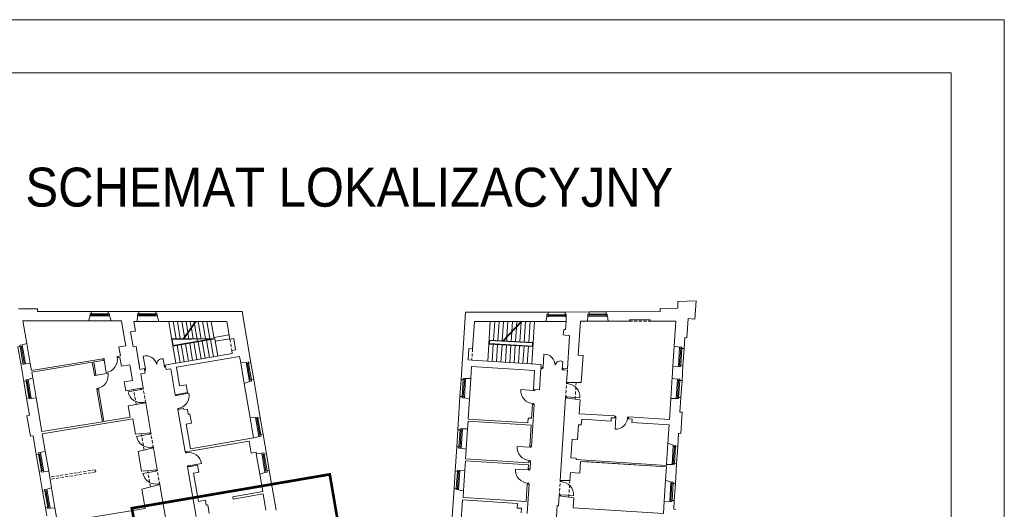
# Model space of a CAD drawing. Header units: centimetres. Extents: x 695802 to 711011, y 25963 to 44188.
# Tile 65 of 157: x 705828 to 706153, y 36101 to 36262. Entities that reach past the tile are written whole.
import ezdxf

# ---------------------------------------------------------------- set-up
doc = ezdxf.new("R2010")
doc.units = ezdxf.units.CM
doc.linetypes.add('DASHED', pattern=[19.05, 12.7, -6.35])
for name, color, linetype, lineweight in [('Drzwi i okna', 51, 'Continuous', 9), ('Opis', 102, 'Continuous', 9), ('Przekrojowa', 253, 'Continuous', 25), ('Ramka', 255, 'Continuous', 9), ('S3_obrys zakresu', 1, 'Continuous', 5), ('Widokowa', 140, 'Continuous', 9)]:
    doc.layers.add(name, color=color, linetype=linetype, lineweight=lineweight)
doc.layers.add('Obrys powierzchni', color=50, linetype='Continuous', lineweight=9, plot=False)
doc.styles.add('ARIELCE', font='arial.ttf', dxfattribs={"width": 0.9})

# ---------------------------------------------------------------- blocks, each defined once
blk = doc.blocks.new('zw$2918')
at = {"layer": 'Drzwi i okna', "color": 0, "lineweight": 0}
for p, q in [((677.6, -373.9), (670.5, -375.1)), ((671.9, -383), (678.9, -381.8)), ((679, -382.8), (677.6, -373.9)), ((678.9, -381.8), (692.5, -466.2)), ((763.4, -360), (769.2, -359.1)), ((764.8, -368.9), (763.4, -360)), ((764.7, -367.9), (770.3, -367)), ((950.2, -441.6), (936.3, -357.3)), ((1076.8, -429.8), (1067.9, -376)), ((3569.7, -430.1), (3574.6, -344.7)), ((950.2, -441.6), (943.7, -442.7)), ((951.7, -450.5), (945.2, -451.6)), ((950.2, -441.6), (951.7, -450.5)), ((1075.3, -420.9), (1081.8, -419.8)), ((1075.3, -420.9), (1076.8, -429.8)), ((1076.8, -429.8), (1083.3, -428.7)), ((3569.1, -439.1), (3562.6, -438.7)), ((3569.7, -430.1), (3563.1, -429.7)), ((3569.7, -430.1), (3569.1, -439.1)), ((3695.7, -447.3), (3698.8, -392.9)), ((3696.2, -438.3), (3695.7, -447.3)), ((3695.7, -447.3), (3702.3, -447.7)), ((3696.2, -438.3), (3702.8, -438.7)), ((615.9, -484.8), (614.8, -478.3)), ((624.8, -483.3), (615.9, -484.8)), ((620.3, -484.1), (704.4, -468.5)), ((623.8, -483.5), (622.7, -477)), ((639.5, -569), (630.7, -570.5)), ((630.7, -570.5), (631.8, -576.8)), ((639.7, -575.5), (638.6, -569.1)), ((920.3, -577.2), (836.2, -592.7)), ((919, -570.3), (920.3, -577.2)), ((919.3, -577.4), (928.1, -575.7)), ((928.1, -575.7), (926.8, -568.6)), ((3507.5, -583.5), (3422.1, -578)), ((3506.5, -583.4), (3515.4, -584)), ((3507.9, -576.5), (3507.5, -583.5)), ((3515.4, -584), (3515.9, -576.8)), ((3723.9, -538.3), (3724.4, -531.7)), ((3732.9, -538.9), (3723.9, -538.3)), ((3731.9, -538.8), (3732.4, -531.6)), ((3731.9, -538.8), (3731.9, -538.8)), ((1148.8, -617.6), (1147.7, -611.1)), ((1157.7, -616.2), (1148.8, -617.6)), ((1153.2, -616.9), (1237.4, -602)), ((1156.7, -616.3), (1155.6, -609.8)), ((3718.3, -625), (3717.9, -631.5)), ((3727.3, -625.6), (3718.3, -625)), ((3725.9, -632.7), (3726.3, -625.6)), ((3726.3, -625.6), (3811.7, -631)), ((935, -662.8), (943.9, -661.2)), ((936, -662.7), (937, -668.3)), ((943.9, -661.2), (944.9, -667)), ((1171.8, -701.9), (1162.9, -703.4)), ((1162.9, -703.4), (1164, -709.8)), ((1171.8, -708.5), (1170.8, -702.1)), ((3500.9, -670.1), (3509.9, -670.7)), ((3501.9, -670.2), (3501.5, -676.2)), ((3509.9, -670.7), (3509.5, -676.4)), ((4042.2, -762.9), (4048.6, -763.3)), ((4049.1, -755.3), (4042.6, -754.9)), ((4048.9, -758.8), (4044, -838.7)), ((4048.6, -764.3), (4049.1, -755.3)), ((4125.3, -769), (4125.9, -760)), ((4125.4, -768), (4132, -768.4)), ((4125.9, -760), (4132.5, -760.4)), ((976.6, -872), (892.5, -887.5)), ((975.4, -865.1), (976.6, -872)), ((975.6, -872.2), (984.5, -870.6)), ((984.5, -870.6), (983.2, -863.5)), ((991.4, -957.7), (1000.2, -956.1)), ((992.3, -957.5), (993.4, -963.1)), ((1000.2, -956.1), (1001.3, -961.8)), ((3483.3, -957.6), (3398, -952.1)), ((3482.3, -957.6), (3491.3, -958.1)), ((3483.8, -950.6), (3483.3, -957.6)), ((3491.3, -958.1), (3491.8, -950.9)), ((1214.4, -995), (1213.3, -988.5)), ((1223.3, -993.5), (1214.4, -995)), ((1222.3, -993.7), (1221.2, -987.2)), ((1237.4, -1079.3), (1228.5, -1080.7)), ((1228.5, -1080.7), (1229.6, -1087.1)), ((1236.4, -1079.4), (1320.8, -1065.5)), ((1237.5, -1085.8), (1236.4, -1079.4)), ((3473.5, -1107.4), (3388.1, -1101.9)), ((3473.9, -1100.4), (3473.5, -1107.4)), ((3476.7, -1044.3), (3485.7, -1044.9)), ((3477.7, -1044.3), (3477.3, -1050.3)), ((3481.4, -1107.9), (3481.9, -1100.7)), ((3485.7, -1044.9), (3485.3, -1050.6)), ((1018.1, -1114.5), (934, -1130)), ((1016.6, -1106.5), (1018.1, -1114.5)), ((1017.1, -1114.7), (1026, -1113.1)), ((1026, -1113.1), (1024.7, -1106)), ((3472.5, -1107.3), (3481.4, -1107.9)), ((1032.8, -1200.2), (1041.7, -1198.5)), ((1033.8, -1200), (1035, -1206.3)), ((1041.7, -1198.5), (1042.8, -1204.4)), ((3466.9, -1194), (3475.9, -1194.6)), ((3467.9, -1194.1), (3467.5, -1200.1)), ((3475.9, -1194.6), (3475.5, -1200.3)), ((3682.3, -1184), (3682.7, -1177.4)), ((3691.2, -1184.6), (3682.3, -1184)), ((3690.2, -1184.5), (3690.7, -1177.3)), ((3690.2, -1184.5), (3690.2, -1184.5)), ((3676.7, -1270.7), (3676.3, -1277.2)), ((3685.7, -1271.3), (3676.7, -1270.7)), ((3684.2, -1278.3), (3684.7, -1271.2)), ((3684.7, -1271.2), (3770, -1276.7))]:
    blk.add_line(p, q, dxfattribs=at)
for centre, radius, start, end in [((755.5, -366), 78.2, 187.54604, 190.84461), ((621.9, -492.7), 78.2, 278.14381, 281.44237), ((937.8, -653.4), 78.2, 98.76806, 102.06662), ((3505.8, -661.7), 78.2, 84.66809, 87.96665), ((1154.7, -625.5), 78.2, 277.70821, 281.00678), ((4047.9, -761), 77.8, 267.11022, 356.48427), ((4126.8, -764.7), 78.2, 174.84304, 178.1416), ((994.1, -948.3), 78.2, 98.76806, 102.06662), ((3481.7, -1035.8), 78.2, 84.66809, 87.96665), ((1220.4, -1002.9), 78.2, 277.70821, 281.00678), ((1035.6, -1190.7), 78.2, 98.76806, 102.06662), ((3471.9, -1185.6), 78.2, 84.66809, 87.96665)]:
    blk.add_arc(centre, radius, start, end, dxfattribs=at)
at = {"layer": 'Drzwi i okna', "color": 0, "lineweight": 0, "ltscale": 1.6}
for centre, radius, start, end in [((678.9, -380.6), 86.7, 279.07093, 10.68155), ((954.4, -427), 72.1, 11.91883, 104.55665), ((1059.5, -409.7), 34.7, 75.93657, 184.12913), ((3576.9, -416.8), 72.1, 359.21413, 91.85195), ((3682.4, -422.3), 33.7, 60.73539, 172.28706), ((619.1, -484.5), 86.7, 278.99845, 10.60907), ((3508.7, -583.7), 86.7, 176.19298, 267.80359), ((3725.1, -625.3), 86.7, 356.20358, 87.81419), ((921.5, -577.1), 86.7, 190.29295, 281.90356), ((1152, -617.3), 86.7, 278.56286, 10.17348), ((977.9, -872), 86.7, 190.29295, 281.90356), ((3484.5, -957.9), 86.7, 176.19298, 267.80359), ((1235.2, -1079.4), 86.7, 9.2331, 100.84372), ((3474.7, -1107.6), 86.7, 176.19298, 267.80359), ((1019.4, -1114.5), 86.7, 190.29295, 281.90356), ((3683.4, -1271), 86.7, 356.20358, 87.81419)]:
    blk.add_arc(centre, radius, start, end, dxfattribs=at)
at = {"layer": 'Przekrojowa', "color": 0, "lineweight": 0, "ltscale": 1.6}
for p, q in [((4577.8, 6.7), (4456.8, 3.7)), ((4456.8, 3.7), (4456.8, -41.3)), ((4570.1, -113.3), (4577.8, 6.7)), ((115, -45), (239, -45)), ((239, -45), (239, -63)), ((239, -63), (594, -63)), ((706, -63), (907, -63)), ((1019, -63), (1586.8, -63)), ((1644.6, -401), (1586.8, -63)), ((4340.8, -62.1), (3984.8, -64.7)), ((4456.8, -41.3), (4340.8, -44.1)), ((4340.8, -44.1), (4340.8, -62.1)), ((575.7, -125), (143.8, -125)), ((143.8, -125), (169.2, -273.1)), ((575.7, -125), (586.2, -92.8)), ((724.3, -125), (713.8, -92.8)), ((792.8, -125), (724.3, -125)), ((792.8, -125), (806.6, -205.4)), ((896.4, -129.9), (899.2, -92.8)), ((1038.1, -129.9), (1026.8, -92.8)), ((3029.2, -511.4), (3057.8, -68.3)), ((3057.8, -68.3), (3602.8, -67.7)), ((3116.9, -130), (3587.4, -129.3)), ((3587.4, -129.3), (3595.3, -97.5)), ((3872.8, -65.6), (3714.8, -66.8)), ((3718.4, -181.8), (3721.8, -129.5)), ((3801.1, -351.3), (3815.6, -127.2)), ((3815.6, -127.2), (3861.6, -127.2)), ((3861.6, -127.2), (3865.2, -95.4)), ((3999.3, -127.1), (3993.3, -94.3)), ((4139.3, -127), (3999.3, -127.1)), ((4139.3, -118.9), (4274.3, -118.8)), ((4139.3, -127), (4139.3, -118.9)), ((4274.3, -126.9), (4274.3, -118.8)), ((4443.9, -126.8), (4274.3, -126.9)), ((4433.2, -292.7), (4443.9, -126.8)), ((4517.1, -236.2), (4525.2, -110.4)), ((4525.2, -110.4), (4570.1, -113.3)), ((852, -197.7), (884.5, -192.1)), ((884.5, -192.1), (873.9, -129.9)), ((873.9, -129.9), (896.4, -129.9)), ((1038.1, -129.9), (1048.7, -129.9)), ((1048.7, -129.9), (1487.3, -129.9)), ((1506.9, -246.1), (1487.3, -129.9)), ((3105.4, -308.9), (3116.9, -130)), ((3703, -217.9), (3705.4, -181)), ((3718.4, -181.8), (3705.4, -181)), ((820.8, -288.6), (806.6, -205.4)), ((868.8, -296.3), (852, -197.7)), ((1531.7, -241.8), (1506.9, -246.1)), ((1531.7, -241.8), (1544.4, -315.9)), ((3716, -218.7), (3703, -217.9)), ((3744.4, -220.6), (3716, -218.7)), ((3744.4, -220.6), (3741.8, -260.9)), ((4498.5, -307.1), (4503.1, -235.3)), ((4503.1, -235.3), (4517.1, -236.2)), ((169.2, -273.1), (138.2, -283.2)), ((820.8, -288.6), (776, -296.3)), ((786.2, -356.1), (776, -296.3)), ((888.5, -292.9), (868.8, -296.3)), ((888.5, -292.9), (914.4, -444.3)), ((1544.4, -315.9), (1519.4, -320.2)), ((1522.7, -340.3), (1519.4, -320.2)), ((3080.4, -307.2), (3075.6, -382.1)), ((3105.4, -308.9), (3080.4, -307.2)), ((3741.8, -260.9), (3730.3, -440.5)), ((4433.2, -292.7), (4469.3, -297.5)), ((670.5, -375.1), (199.8, -452.3)), ((672.2, -385.2), (610.1, -395.3)), ((670.5, -375.1), (672.2, -385.2)), ((786.2, -356.1), (769.2, -358.9)), ((769.2, -358.9), (770.9, -369)), ((782.8, -367), (770.9, -369)), ((792.5, -424.2), (782.8, -367)), ((1570.5, -359.3), (1154.5, -430.4)), ((1522.7, -340.3), (1231.6, -390.1)), ((1577.8, -400.7), (1570.5, -359.3)), ((3100.5, -383.7), (3075.6, -382.1)), ((3556.6, -413.2), (3100.5, -383.7)), ((3833.1, -353.4), (3801.1, -351.3)), ((3821.6, -530.6), (3833.1, -353.4)), ((149.1, -523.5), (129, -406.2)), ((191.8, -405.2), (159.6, -408.7)), ((191.8, -405.2), (199.8, -452.3)), ((600.2, -397), (201.5, -462.3)), ((614.1, -478.4), (600.2, -397)), ((624, -476.8), (610.1, -395.3)), ((846.8, -414.9), (792.5, -424.2)), ((864.5, -518.4), (846.8, -414.9)), ((914.4, -444.3), (906.1, -395.8)), ((943.1, -439.4), (914.4, -444.3)), ((943.1, -439.4), (948.3, -470)), ((1112.7, -410.4), (1081.1, -415.8)), ((1081.1, -415.8), (1086.3, -446.4)), ((1117.9, -441), (1086.3, -446.4)), ((1231.6, -390.1), (1112.7, -410.4)), ((1117.9, -441), (1147.1, -611.2)), ((1154.5, -430.4), (1175.6, -553.6)), ((1577.8, -400.7), (1613.9, -398.4)), ((3099, -424.8), (3093.8, -504.8)), ((3514.1, -451.6), (3099, -424.8)), ((3506, -576.3), (3514.1, -451.6)), ((3555, -438.2), (3546, -578.9)), ((3555, -438.2), (3562.6, -438.7)), ((3555.6, -429.2), (3556.6, -413.2)), ((3555.6, -429.2), (3563.1, -429.7)), ((3562.6, -438.7), (3563.1, -429.7)), ((3702.3, -447.7), (3702.8, -438.7)), ((3729.7, -449.5), (3702.3, -447.7)), ((3730.3, -440.5), (3702.8, -438.7)), ((3724.4, -531.7), (3729.7, -449.5)), ((4424.8, -424.2), (4419.6, -504.3)), ((4424.8, -424), (4461.1, -424.7)), ((4484.8, -518.7), (4491.3, -418.9)), ((208.1, -500.8), (177.1, -510.9)), ((201.5, -462.3), (208.1, -500.8)), ((624, -476.8), (614.1, -478.4)), ((864.5, -518.4), (810.2, -527.7)), ((948.3, -470), (919.7, -474.9)), ((935.4, -567.2), (919.7, -474.9)), ((1706.6, -763.8), (1663.4, -511.4)), ((3093.8, -504.8), (3059.4, -505.5)), ((4419.6, -504.3), (4455.6, -509)), ((640.8, -575.3), (631, -576.9)), ((667.3, -789.3), (631, -576.9)), ((677.2, -787.7), (640.8, -575.3)), ((820.4, -586.8), (810.2, -527.7)), ((935.4, -567.2), (820.4, -586.8)), ((1175.6, -553.6), (1218.5, -546.3)), ((1218.5, -546.3), (1227.3, -597.5)), ((1600.9, -536.9), (1635.4, -524.1)), ((1600.9, -536.9), (1639.6, -763.5)), ((3506, -576.3), (3546, -578.9)), ((3724.4, -531.7), (3821.6, -530.6)), ((168, -633.9), (187.4, -747.3)), ((230.7, -632.9), (198.5, -636.4)), ((230.7, -632.9), (268.6, -854.6)), ((1147.1, -611.2), (1227.3, -597.5)), ((3022, -623.1), (3007.9, -842.7)), ((3085.1, -640), (3051.2, -632.8)), ((3076.5, -772.1), (3085.1, -640)), ((3682.7, -1177.4), (3717.9, -631.5)), ((3717.9, -631.5), (3814.2, -645.2)), ((3808.4, -736.6), (3814.2, -645.2)), ((4411.1, -635.7), (4402.1, -774.6)), ((4411.1, -635.5), (4447.4, -636.3)), ((4477.6, -630.5), (4471.4, -726.3)), ((952.3, -665.7), (837.2, -685.4)), ((849.8, -759.3), (837.2, -685.4)), ((986, -863), (952.3, -665.7)), ((1201.3, -703.4), (1164, -709.8)), ((1164, -709.8), (1211.7, -988.7)), ((1202.4, -709.9), (1201.3, -703.4)), ((1226.8, -705.7), (1202.4, -709.9)), ((1232.8, -740.6), (1226.8, -705.7)), ((3493.7, -766.9), (3499.6, -676.1)), ((3511.6, -676.9), (3493.9, -951.3)), ((3499.6, -676.1), (3511.6, -676.9)), ((187.4, -747.3), (169.6, -750.3)), ((192.7, -885.4), (169.6, -750.3)), ((867.8, -770.8), (271, -868.7)), ((849.8, -759.3), (677.2, -787.7)), ((867.8, -770.8), (885.2, -872.3)), ((1242.7, -738.9), (1232.8, -740.6)), ((1253, -799.1), (1242.7, -738.9)), ((1639.6, -763.5), (1676, -761.1)), ((3468.7, -797.4), (3076.5, -772.1)), ((3468.7, -797.4), (3470.8, -765.5)), ((3470.8, -765.5), (3493.7, -766.9)), ((4042.9, -751.6), (3808.4, -736.6)), ((3824.1, -772.7), (3821.6, -810.6)), ((3824.1, -772.7), (4017.7, -785.1)), ((4019.1, -763.1), (4017.7, -785.1)), ((4042, -764.6), (4019.1, -763.1)), ((4042, -764.6), (4042.9, -751.6)), ((4131.9, -770.3), (4132.7, -757.4)), ((4156.8, -771.9), (4131.9, -770.3)), ((4156.8, -771.9), (4131.9, -770.3)), ((4402.1, -774.6), (4132.7, -757.4)), ((4156.8, -771.9), (4155.4, -793.9)), ((4471.4, -726.3), (4485.4, -727.2)), ((4485.4, -727.2), (4476.4, -866.3)), ((667.3, -789.3), (268.6, -854.6)), ((1182.4, -817.2), (1182.4, -817.2)), ((1219.4, -804.8), (1253, -799.1)), ((1247.4, -967.4), (1219.4, -804.8)), ((3072.4, -836.1), (3038.1, -836.8)), ((3075.6, -786), (3072.4, -836.1)), ((3490.8, -812.8), (3075.6, -786)), ((3481.9, -950.6), (3490.8, -812.8)), ((3802.7, -809.4), (3796.4, -907.2)), ((3821.6, -810.6), (3802.7, -809.4)), ((4155.4, -793.9), (4399.9, -809.5)), ((4392, -931.6), (4399.9, -809.5)), ((210.4, -882.3), (192.7, -885.4)), ((231.5, -1005.5), (210.4, -882.3)), ((271, -868.7), (290.5, -982.8)), ((986, -863), (885.2, -872.3)), ((1663.3, -896.3), (1247.4, -967.4)), ((1725.5, -874.2), (1747, -1000.4)), ((3760.4, -904.9), (3752.6, -1026.6)), ((3796.4, -907.2), (3760.4, -904.9)), ((4456.7, -954.2), (4462.5, -865.4)), ((4462.5, -865.4), (4476.4, -866.3)), ((1002.9, -961.6), (902.6, -986)), ((1027.5, -1105.5), (1002.9, -961.6)), ((1242.1, -983.5), (1633.1, -916.7)), ((1646.8, -996.7), (1633.1, -916.7)), ((3000.7, -954.5), (2990.2, -1116.1)), ((3063.7, -971.3), (3029.9, -964.1)), ((3063.7, -971.3), (3059.7, -1033.5)), ((3481.9, -950.6), (3493.9, -951.3)), ((4392, -931.6), (4427.5, -944.6)), ((290.5, -982.8), (259.5, -992.9)), ((902.6, -986), (924.6, -1115)), ((1211.7, -988.7), (1242.1, -983.5)), ((1646.8, -996.7), (1679.4, -991.1)), ((1681, -1001), (1679.4, -991.1)), ((1681, -1001), (1716.4, -997.7)), ((3474.8, -1060.3), (3059.7, -1033.5)), ((3788.5, -1028.9), (3752.6, -1026.6)), ((3788.5, -1028.9), (3787.9, -1038.9)), ((1228.6, -1087.3), (1259, -1082.1)), ((1228.6, -1087.3), (1248.8, -1083.8)), ((1228.6, -1087.3), (1284.5, -1413.5)), ((1259, -1082.1), (1293.5, -1076.2)), ((1293.5, -1076.2), (1301.3, -1121.5)), ((3058.8, -1047.5), (3054.8, -1109.5)), ((3473.9, -1074.3), (3058.8, -1047.5)), ((3472.2, -1100.2), (3473.9, -1074.3)), ((3472.2, -1100.2), (3484.2, -1101)), ((3475.5, -1050.3), (3474.8, -1060.3)), ((3475.5, -1050.3), (3487.4, -1051.1)), ((3487.4, -1051.1), (3484.2, -1101)), ((3787.9, -1038.9), (4382.6, -1077)), ((3811.2, -1127.4), (3816.2, -1050.6)), ((3816.2, -1050.6), (4382, -1087.1)), ((3816.2, -1050.6), (4382, -1087.1)), ((3841.1, -1052.2), (4382, -1087.1)), ((3841.1, -1052.2), (4382, -1087.1)), ((4376.4, -1174.1), (4382, -1087.1)), ((4382.6, -1077), (4383, -1071.3)), ((4383, -1071.1), (4419.3, -1071.8)), ((4441.1, -1196.7), (4449.5, -1066)), ((272.8, -1247), (250.4, -1115.9)), ((313.1, -1114.9), (280.9, -1118.4)), ((313.1, -1114.9), (331.8, -1224.3)), ((1027.5, -1105.5), (924.6, -1115)), ((1266.8, -1127.4), (1301.3, -1121.5)), ((1266.8, -1127.4), (1298.9, -1314.7)), ((1704.1, -1135.7), (1737.9, -1123.4)), ((1723.7, -1250.3), (1704.1, -1135.7)), ((1810.6, -1372), (1765.9, -1110.8)), ((3054.8, -1109.5), (3020.4, -1110.3)), ((3749.3, -1123.4), (3745.9, -1176.6)), ((3749.3, -1123.4), (3811.2, -1127.4)), ((331.8, -1224.3), (300.8, -1234.4)), ((328.7, -1206.3), (331.8, -1224.3)), ((1044.3, -1204), (926.5, -1232.8)), ((1088.2, -1460.3), (1044.3, -1204)), ((2983, -1227.9), (2966.9, -1477.4)), ((3465.8, -1200), (3458.3, -1315.8)), ((3477.8, -1200.8), (3465.4, -1393.4)), ((3465.8, -1200), (3477.8, -1200.8)), ((3682.7, -1177.4), (3745.9, -1176.6)), ((4376.4, -1174.1), (4411.9, -1187.1)), ((926.5, -1232.8), (948.4, -1361.1)), ((1723.7, -1250.3), (1526.9, -1284)), ((1526.9, -1284), (1529.3, -1298.8)), ((1529.3, -1298.8), (1726.2, -1265.1)), ((1744.4, -1371.7), (1726.2, -1265.1)), ((3046.1, -1244.7), (3012.2, -1237.6)), ((3046.1, -1244.7), (3043.2, -1289)), ((3458.3, -1315.8), (3043.2, -1289)), ((3676.3, -1277.2), (3672, -1343)), ((3676.3, -1277.2), (3771.6, -1290.7)), ((3771.6, -1290.7), (3767.4, -1356)), ((291.7, -1357.4), (300.8, -1410.7)), ((354.4, -1356.4), (322.2, -1359.9)), ((354.4, -1356.4), (371.4, -1455.7)), ((948.4, -1361.1), (371.4, -1455.7)), ((1298.9, -1314.7), (1345.2, -1306.8)), ((1345.2, -1306.8), (1350.6, -1338.3)), ((1350.6, -1338.3), (1360.5, -1336.6)), ((1360.5, -1336.6), (1370.3, -1393.8)), ((3028.5, -1470.8), (3039.3, -1304.8)), ((3401.4, -1328.2), (3039.3, -1304.8)), ((3401.4, -1328.2), (3399.5, -1358.1)), ((3427.4, -1359.9), (3399.5, -1358.1)), ((3427.4, -1359.9), (3425.5, -1389.8)), ((3658.2, -1417.3), (3663, -1342.5)), ((3672, -1343), (3663, -1342.5)), ((3767.4, -1356), (4362.2, -1394.4)), ((4367.4, -1313.8), (4362.2, -1394.4)), ((4367.4, -1313.6), (4403.7, -1314.3)), ((4430.1, -1366.4), (4433.9, -1308.5)), ((4430.1, -1366.4), (4444.1, -1367.3))]:
    blk.add_line(p, q, dxfattribs=at)
at = {"layer": 'Przekrojowa', "color": 0, "lineweight": 0}
for p, q in [((594, -78), (594, -63)), ((594, -63), (594, -78)), ((706, -78), (706, -63)), ((706, -63), (706, -78)), ((907, -78), (907, -63)), ((907, -63), (907, -78)), ((1019, -78), (1019, -63)), ((1019, -63), (1019, -78)), ((3984.9, -79.7), (3984.8, -64.7)), ((3984.8, -64.7), (3984.9, -79.7)), ((586.2, -92.8), (586.2, -78)), ((586.2, -78), (594, -78)), ((713.8, -78), (706, -78)), ((713.8, -92.8), (713.8, -78)), ((899.2, -92.8), (899.2, -78)), ((899.2, -78), (907, -78)), ((1026.8, -78), (1019, -78)), ((1026.8, -92.8), (1026.8, -78)), ((3595.2, -82.7), (3603, -82.6)), ((3595.3, -97.5), (3595.2, -82.7)), ((3603, -82.6), (3602.8, -67.7)), ((3602.8, -67.7), (3603, -82.6)), ((3714.9, -81.8), (3714.8, -66.8)), ((3714.8, -66.8), (3714.9, -81.8)), ((3722.7, -81.7), (3714.9, -81.8)), ((3721.8, -129.6), (3722.7, -81.7)), ((3865.2, -95.4), (3865.1, -80.6)), ((3865.1, -80.6), (3872.9, -80.6)), ((3872.9, -80.6), (3872.8, -65.6)), ((3872.8, -65.6), (3872.9, -80.6)), ((3992.7, -79.7), (3984.9, -79.7)), ((3992.8, -94.5), (3992.7, -79.7)), ((124.9, -293.3), (110.2, -295.8)), ((110.2, -295.8), (124.9, -293.3)), ((138.2, -283.2), (123.6, -285.7)), ((123.6, -285.7), (124.9, -293.3)), ((4469.3, -297.5), (4484.1, -298.4)), ((4484.1, -298.4), (4483.6, -306.2)), ((4483.6, -306.2), (4498.5, -307.1)), ((4498.5, -307.1), (4483.6, -306.2)), ((143.8, -403.7), (129, -406.2)), ((129, -406.2), (143.8, -403.7)), ((145.1, -411.4), (143.8, -403.7)), ((159.7, -408.9), (145.1, -411.4)), ((1613.9, -398.4), (1628.5, -395.9)), ((1628.5, -395.9), (1629.8, -403.6)), ((1629.8, -403.6), (1644.6, -401)), ((1644.6, -401), (1629.8, -403.6)), ((4461.1, -424.7), (4475.8, -425.7)), ((4475.8, -425.7), (4476.3, -417.9)), ((4476.3, -417.9), (4491.3, -418.9)), ((4491.3, -418.9), (4476.3, -417.9)), ((177.1, -510.9), (162.5, -513.3)), ((162.5, -513.3), (163.8, -521)), ((1648.7, -513.9), (1663.4, -511.4)), ((1663.4, -511.4), (1648.7, -513.9)), ((1650, -521.6), (1648.7, -513.9)), ((3044.2, -512.3), (3029.2, -511.4)), ((3029.2, -511.4), (3044.2, -512.3)), ((3044.7, -504.6), (3044.2, -512.3)), ((3059.4, -505.5), (3044.7, -504.6)), ((4455.6, -509), (4470.4, -510)), ((4470.4, -510), (4469.9, -517.7)), ((4469.9, -517.7), (4484.8, -518.7)), ((4484.8, -518.7), (4469.9, -517.7)), ((163.8, -521), (149.1, -523.5)), ((149.1, -523.5), (163.8, -521)), ((1635.4, -524.1), (1650, -521.6)), ((182.7, -631.4), (168, -633.9)), ((168, -633.9), (182.7, -631.4)), ((184, -639.1), (182.7, -631.4)), ((198.6, -636.6), (184, -639.1)), ((3037, -624.1), (3022, -623.1)), ((3022, -623.1), (3037, -624.1)), ((3036.5, -631.9), (3037, -624.1)), ((3051.2, -632.8), (3036.5, -631.9)), ((4447.4, -636.3), (4462.2, -637.3)), ((4462.2, -637.3), (4462.7, -629.5)), ((4462.7, -629.5), (4477.6, -630.5)), ((4477.6, -630.5), (4462.7, -629.5)), ((1676, -761.1), (1690.5, -758.6)), ((1690.5, -758.6), (1691.9, -766.3)), ((1691.9, -766.3), (1706.6, -763.8)), ((1706.6, -763.8), (1691.9, -766.3)), ((3022.8, -843.6), (3007.9, -842.7)), ((3007.9, -842.7), (3022.8, -843.6)), ((3023.3, -835.9), (3022.8, -843.6)), ((3038.1, -836.8), (3023.3, -835.9)), ((1663.3, -896.3), (1712, -884.4)), ((1710.7, -876.7), (1725.5, -874.2)), ((1725.5, -874.2), (1710.7, -876.7)), ((1712, -884.4), (1710.7, -876.7)), ((3015.6, -955.4), (3000.7, -954.5)), ((3000.7, -954.5), (3015.6, -955.4)), ((3015.1, -963.2), (3015.6, -955.4)), ((3029.9, -964.1), (3015.1, -963.2)), ((4427.5, -944.6), (4442.3, -945.5)), ((4442.3, -945.5), (4441.8, -953.3)), ((4441.8, -953.3), (4456.7, -954.2)), ((4456.7, -954.2), (4441.8, -953.3)), ((246.2, -1003), (231.5, -1005.5)), ((231.5, -1005.5), (246.2, -1003)), ((259.5, -992.9), (244.9, -995.4)), ((244.9, -995.4), (246.2, -1003)), ((1716.4, -997.7), (1731, -995.2)), ((1731, -995.2), (1732.3, -1002.9)), ((1732.3, -1002.9), (1747, -1000.4)), ((1747, -1000.4), (1732.3, -1002.9)), ((4419.3, -1071.8), (4434.1, -1072.8)), ((4434.1, -1072.8), (4434.6, -1065)), ((4434.6, -1065), (4449.5, -1066)), ((4449.5, -1066), (4434.6, -1065)), ((265.1, -1113.4), (250.4, -1115.9)), ((250.4, -1115.9), (265.1, -1113.4)), ((266.4, -1121.1), (265.1, -1113.4)), ((281, -1118.6), (266.4, -1121.1)), ((1737.9, -1123.4), (1752.5, -1120.9)), ((1751.2, -1113.3), (1765.9, -1110.8)), ((1765.9, -1110.8), (1751.2, -1113.3)), ((1752.5, -1120.9), (1751.2, -1113.3)), ((3005.2, -1117.1), (2990.2, -1116.1)), ((2990.2, -1116.1), (3005.2, -1117.1)), ((3005.7, -1109.3), (3005.2, -1117.1)), ((3020.4, -1110.3), (3005.7, -1109.3)), ((2997.9, -1228.8), (2983, -1227.9)), ((2983, -1227.9), (2997.9, -1228.8)), ((2997.4, -1236.6), (2997.9, -1228.8)), ((4411.9, -1187.1), (4426.7, -1188)), ((4426.7, -1188), (4426.2, -1195.8)), ((4426.2, -1195.8), (4441.1, -1196.7)), ((4441.1, -1196.7), (4426.2, -1195.8)), ((287.5, -1244.5), (272.8, -1247)), ((272.8, -1247), (287.5, -1244.5)), ((300.8, -1234.4), (286.2, -1236.8)), ((286.2, -1236.8), (287.5, -1244.5)), ((3012.2, -1237.6), (2997.4, -1236.6)), ((306.4, -1354.9), (291.7, -1357.4)), ((291.7, -1357.4), (306.4, -1354.9)), ((307.7, -1362.6), (306.4, -1354.9)), ((322.3, -1360.1), (307.7, -1362.6)), ((4403.7, -1314.3), (4418.4, -1315.3)), ((4418.4, -1315.3), (4418.9, -1307.5)), ((4418.9, -1307.5), (4433.9, -1308.5)), ((4433.9, -1308.5), (4418.9, -1307.5))]:
    blk.add_line(p, q, dxfattribs=at)
at = {"layer": 'Widokowa', "color": 0, "lineweight": 0, "ltscale": 1.6}
for p, q in [((706, -63), (594, -63)), ((1019, -63), (907, -63)), ((3872.8, -65.6), (3984.8, -64.7)), ((724.3, -125), (575.7, -125)), ((3301.2, -256.2), (3309.3, -129.7)), ((3305.2, -256.4), (3424.3, -129.5)), ((3309.4, -256.6), (3428.7, -129.5)), ((3332, -227.8), (3338.4, -129.7)), ((3363.2, -194.6), (3367.4, -129.6)), ((3394.5, -161.3), (3396.5, -129.6)), ((3445.9, -264.2), (3454.6, -129.5)), ((3474.9, -265.8), (3483.7, -129.5)), ((3494.8, -407.3), (3512.8, -129.4)), ((3587.4, -129.3), (3721.9, -129.2)), ((3602.8, -67.7), (3714.8, -66.8)), ((3861.6, -127.2), (3999.3, -127.1)), ((3861.6, -127.2), (3999.3, -127.1)), ((1038.1, -129.9), (896.4, -129.9)), ((1104.1, -129.9), (1131.6, -290.7)), ((1132.5, -129.9), (1152, -243.5)), ((1160.9, -129.9), (1180.3, -243.2)), ((1189.3, -129.9), (1206.7, -231.2)), ((1198.1, -242.9), (1280.4, -129.9)), ((1202.6, -243.2), (1285, -129.9)), ((1217.7, -129.9), (1229.7, -199.6)), ((1246.2, -129.9), (1252.7, -168)), ((1253.6, -173.2), (1265.4, -242.3)), ((1270.2, -129.9), (1272.1, -141.3)), ((1273, -146.5), (1292.4, -260.2)), ((1298.6, -129.9), (1318.2, -244.7)), ((1327, -129.9), (1346, -241.4)), ((1355.4, -129.9), (1374.4, -241.1)), ((1383.8, -129.9), (1403.3, -244.3)), ((3205.3, -390.5), (3222.1, -129.8)), ((3243.2, -253), (3251.2, -129.8)), ((3272.2, -254.6), (3280.2, -129.7)), ((3388, -261), (3394.1, -166.3)), ((3417, -262.6), (3425.3, -133.1)), ((1123.6, -243.8), (1402.8, -240.8)), ((1124.1, -246.8), (1387.5, -243.9)), ((1134.1, -287.3), (1127.1, -246.8)), ((1387.5, -243.9), (1131.1, -287.8)), ((1407.6, -243.5), (1131.6, -290.7)), ((1207.6, -236.4), (1208.7, -242.9)), ((1230.6, -204.8), (1237, -242.6)), ((1324.8, -257.7), (1344.2, -370.8)), ((1352.4, -253), (1371.8, -366.1)), ((1380, -248.3), (1399.4, -361.4)), ((1401.5, -234.5), (1501.9, -217.7)), ((1407.6, -243.5), (1427, -356.7)), ((1410.2, -258.4), (1506.2, -242.4)), ((3214.3, -251.4), (3503.9, -267.4)), ((3215.8, -274.9), (3217.1, -254.5)), ((3217.1, -254.5), (3500.7, -270.2)), ((3330.1, -257.8), (3331.7, -232.8)), ((3359.1, -259.4), (3362.9, -199.6)), ((110.2, -295.8), (129, -406.2)), ((169.2, -273.1), (191.8, -405.2)), ((1131.6, -290.7), (1151, -403.9)), ((1159.2, -286), (1178.6, -399.2)), ((1186.8, -281.3), (1206.2, -394.4)), ((1214.4, -276.6), (1233.8, -389.7)), ((1242, -271.9), (1261.4, -385)), ((1269.6, -267.1), (1289, -380.3)), ((1297.2, -262.4), (1316.6, -375.6)), ((3212.6, -277.7), (3502.1, -293.8)), ((3215.8, -274.9), (3499.3, -290.6)), ((3234.2, -392.4), (3241.5, -279.4)), ((3263.2, -394.2), (3270.5, -281)), ((3292.1, -396.1), (3299.5, -282.6)), ((3321.1, -398), (3328.4, -284.2)), ((3350, -399.9), (3357.4, -285.8)), ((3378.9, -401.7), (3386.3, -287.4)), ((3407.9, -403.6), (3415.3, -289)), ((3436.8, -405.5), (3444.2, -290.6)), ((3465.8, -407.3), (3473.2, -292.2)), ((3499.3, -290.6), (3500.7, -270.2)), ((4424.8, -424.2), (4433.2, -292.7)), ((4491.3, -418.9), (4498.5, -307.1)), ((1600.9, -536.9), (1577.8, -400.7)), ((1663.4, -511.4), (1644.6, -401)), ((208.1, -500.8), (230.7, -632.9)), ((3029.2, -511.4), (3022, -623.1)), ((3093.8, -504.8), (3085.1, -640)), ((4411.1, -635.7), (4420.1, -496)), ((4477.6, -630.5), (4484.8, -518.7)), ((149.1, -523.5), (168, -633.9)), ((1662.4, -896.5), (1639.6, -763.5)), ((1725.5, -874.2), (1706.6, -763.8)), ((3007.9, -842.7), (3000.7, -954.5)), ((3072.4, -836.1), (3063.7, -971.3)), ((4383, -1071.3), (4392, -931.6)), ((4449.5, -1066), (4456.7, -954.2)), ((231.5, -1005.5), (250.4, -1115.9)), ((290.5, -982.8), (313.1, -1114.9)), ((1704.1, -1135.7), (1680.9, -1000.1)), ((1765.9, -1110.8), (1747, -1000.4)), ((2990.2, -1116.1), (2983, -1227.9)), ((3054.8, -1109.5), (3046.1, -1244.7)), ((331.8, -1224.3), (354.4, -1356.4)), ((4367.4, -1313.8), (4376.4, -1174.1)), ((4433.9, -1308.5), (4441.1, -1196.7)), ((272.8, -1247), (291.7, -1357.4))]:
    blk.add_line(p, q, dxfattribs=at)
at = {"layer": 'Widokowa', "color": 0, "lineweight": 0}
for p, q in [((586.2, -92.8), (713.8, -92.8)), ((593.8, -78), (706, -78)), ((594, -78), (594, -92.8)), ((594, -85.4), (706, -85.4)), ((706, -78), (706, -92.8)), ((899.2, -92.8), (1026.8, -92.8)), ((906.8, -78), (1019, -78)), ((907, -78), (907, -92.8)), ((907, -85.4), (1019, -85.4)), ((1019, -78), (1019, -92.8)), ((3722.4, -96.5), (3595.3, -97.5)), ((3715.2, -81.8), (3603, -82.6)), ((3603, -82.6), (3603.1, -97.4)), ((3715, -89.2), (3603, -90)), ((3714.9, -81.8), (3715.1, -96.6)), ((3992.8, -94.5), (3865.2, -95.4)), ((3985.1, -79.7), (3872.9, -80.6)), ((3872.9, -80.6), (3873, -95.4)), ((3985, -87.1), (3873, -88)), ((3984.9, -79.7), (3985, -94.5)), ((124.9, -293.3), (139.5, -290.8)), ((143.8, -403.9), (124.9, -293.3)), ((151.1, -402.5), (132.2, -292.1)), ((159.7, -408.9), (138.2, -283.2)), ((4469.3, -297.5), (4461.1, -424.7)), ((4483.6, -306.2), (4468.8, -305.2)), ((4476.2, -305.7), (4469, -417.5)), ((4483.6, -305.9), (4476.3, -417.9)), ((143.8, -403.7), (158.4, -401.2)), ((1613.9, -398.4), (1635.4, -524.1)), ((1629.8, -403.6), (1615.2, -406)), ((1622.5, -404.8), (1641.4, -515.2)), ((1629.8, -403.3), (1648.7, -513.9)), ((4476.3, -417.9), (4461.6, -417)), ((163.8, -521), (178.4, -518.5)), ((198.6, -636.6), (177.1, -510.9)), ((1648.7, -513.9), (1634.1, -516.4)), ((3036.9, -624.3), (3044.2, -512.3)), ((3044.2, -512.3), (3058.9, -513.3)), ((3044.3, -624.6), (3051.6, -512.8)), ((3051.2, -632.8), (3059.4, -505.5)), ((4455.6, -509), (4447.4, -636.3)), ((4469.9, -517.7), (4455.1, -516.8)), ((4462.5, -517.3), (4455.3, -629)), ((4469.9, -517.5), (4462.7, -629.5)), ((182.7, -631.6), (163.8, -521)), ((190, -630.2), (171.1, -519.8)), ((182.7, -631.4), (197.3, -628.9)), ((3037, -624.1), (3051.7, -625.1)), ((4462.7, -629.5), (4447.9, -628.5)), ((1676, -761.1), (1697.5, -886.9)), ((1691.9, -766.3), (1677.3, -768.8)), ((1684.6, -767.5), (1703.4, -877.9)), ((1691.8, -766.1), (1710.7, -876.7)), ((3029.9, -964.1), (3038.1, -836.8)), ((1710.7, -876.7), (1696.1, -879.2)), ((3015.6, -955.6), (3022.8, -843.6)), ((3022.8, -843.6), (3037.6, -844.6)), ((3023, -955.9), (3030.2, -844.1)), ((3015.6, -955.4), (3030.4, -956.4)), ((4427.5, -944.6), (4419.3, -1071.8)), ((4441.8, -953.3), (4427, -952.3)), ((4434.4, -952.8), (4427.2, -1064.6)), ((4441.8, -953.1), (4434.6, -1065)), ((246.2, -1003), (260.8, -1000.5)), ((265.2, -1113.6), (246.2, -1003)), ((272.4, -1112.2), (253.5, -1001.8)), ((281, -1118.6), (259.5, -992.9)), ((1716.4, -997.7), (1737.9, -1123.4)), ((1732.3, -1002.9), (1717.7, -1005.4)), ((1725, -1004.1), (1743.9, -1114.5)), ((1732.3, -1002.6), (1751.2, -1113.3)), ((4434.6, -1065), (4419.8, -1064.1)), ((265.1, -1113.4), (279.7, -1110.9)), ((1751.2, -1113.3), (1736.6, -1115.8)), ((2997.9, -1229.1), (3005.2, -1117.1)), ((3005.2, -1117.1), (3019.9, -1118)), ((3005.3, -1229.3), (3012.5, -1117.6)), ((3012.2, -1237.6), (3020.4, -1110.3)), ((2997.9, -1228.8), (3012.7, -1229.8)), ((4411.9, -1187.1), (4403.7, -1314.3)), ((4426.2, -1195.8), (4411.4, -1194.8)), ((4418.8, -1195.3), (4411.6, -1307.1)), ((4426.2, -1195.5), (4418.9, -1307.5)), ((287.5, -1244.5), (302.1, -1242)), ((306.5, -1355.1), (287.5, -1244.5)), ((313.7, -1353.7), (294.8, -1243.3)), ((322.3, -1360.1), (300.8, -1234.4)), ((306.4, -1354.9), (321, -1352.4)), ((4418.9, -1307.5), (4404.2, -1306.6))]:
    blk.add_line(p, q, dxfattribs=at)
at = {"layer": 'Widokowa', "color": 0, "linetype": 'DASHED', "lineweight": 0, "ltscale": 1.6}
for p, q in [((4139.3, -127), (4274.3, -126.9)), ((1506.9, -246.1), (1519.4, -320.2)), ((3105.4, -308.9), (3100.5, -383.7)), ((890.3, -675.7), (871.9, -578)), ((952.3, -665.7), (935.4, -567.2)), ((3717.9, -631.5), (3724.4, -531.7)), ((3780.5, -640.4), (3787.6, -531)), ((941.8, -976.5), (923.4, -868.8)), ((1002.9, -961.6), (986, -863)), ((620.2, -1105.5), (319.9, -1154.8)), ((622.8, -1120.3), (322.5, -1169.5)), ((620.2, -1105.5), (622.8, -1120.3)), ((983.2, -1218.9), (964.8, -1111.3)), ((1044.3, -1204), (1027.5, -1105.5)), ((3676.3, -1277.2), (3682.7, -1177.4)), ((3738.8, -1286.1), (3745.9, -1176.6))]:
    blk.add_line(p, q, dxfattribs=at)

msp = doc.modelspace()

# ---------------------------------------------------------------- linework, layer by layer
at = {"layer": 'Obrys powierzchni', "ltscale": 1.6}
for points in [[(704052.62, 36262.32), (706152.62, 36262.32), (706152.62, 34777.32), (704052.62, 34777.32)], [(704070.12, 36244.82), (706135.12, 36244.82), (706135.12, 34794.82), (704070.12, 34794.82)]]:
    msp.add_lwpolyline(points, close=True, dxfattribs=at)
at = {"layer": 'S3_obrys zakresu', "color": 1, "ltscale": 1.6, "true_color": 0xff0000, "const_width": 0.877}
msp.add_lwpolyline([(705865.3, 36101.37), (705930.46, 36112.52), (705942.26, 36043.56), (705877.09, 36032.42)], close=True, dxfattribs=at)

# ---------------------------------------------------------------- block references
at = {"layer": 'Ramka', "xscale": 0.05, "yscale": 0.05, "zscale": 0.05}
msp.add_blockref('zw$2918', (705822.23, 36169.34), dxfattribs=at)

# ---------------------------------------------------------------- texts
at = {"layer": 'Opis', "insert": (705830.24, 36213.58), "char_height": 14, "width": 724.063, "attachment_point": 1, "rotation": 359.981, "style": 'ARIELCE'}
msp.add_mtext('\\pxsm1,ql;{\\fArial|b0|i0|c238|p34;\\H0.916668x;SCHEMAT LOKALIZACYJNY}', dxfattribs=at)

doc.saveas('drawing.dxf')
